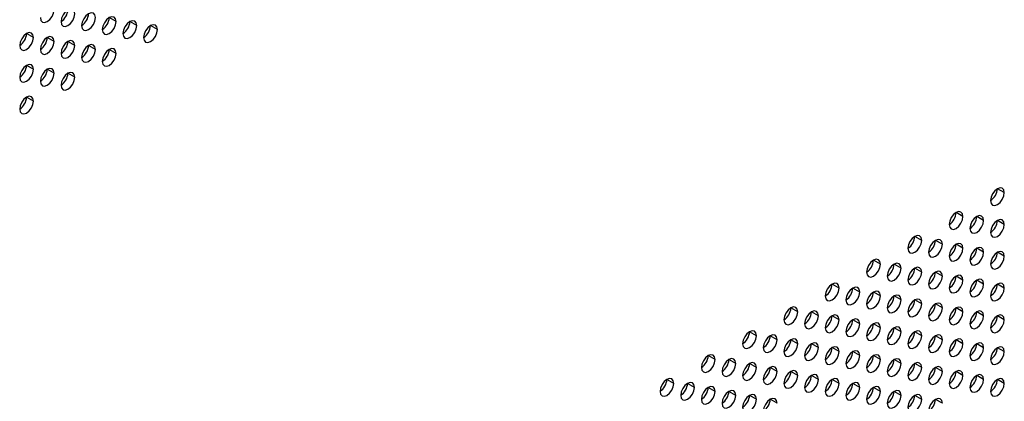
# Model space of a CAD drawing. Header units: millimetres. Extents: x 0 to 1118, y 0 to 864.
# Tile 236 of 256: x 960 to 970, y 655 to 659. Entities that reach past the tile are written whole.
import ezdxf

# ---------------------------------------------------------------- set-up
doc = ezdxf.new("R2010")
doc.units = ezdxf.units.MM

msp = doc.modelspace()

# ---------------------------------------------------------------- linework, layer by layer
at = {"color": 7, "linetype": 'Continuous', "lineweight": 25}
for p, q in [((961.3601, 659.0497), (961.2894, 659.0906)), ((961.5722, 659.0089), (961.5015, 659.0497)), ((961.7843, 658.9681), (961.7136, 659.0089)), ((960.5115, 658.8865), (960.4408, 658.9273)), ((960.7237, 658.8457), (960.653, 658.8865)), ((960.9358, 658.8048), (960.8651, 658.8456)), ((961.1479, 658.764), (961.0772, 658.8048)), ((961.3601, 658.7231), (961.2894, 658.7639)), ((960.5115, 658.5599), (960.4408, 658.6007)), ((960.7237, 658.5191), (960.653, 658.5599)), ((960.9358, 658.4782), (960.8651, 658.519)), ((960.5115, 658.2333), (960.4408, 658.2741)), ((970.4818, 657.2933), (970.411, 657.3341)), ((970.0575, 657.0484), (969.9868, 657.0892)), ((970.2696, 657.0076), (970.1989, 657.0484)), ((970.4818, 656.9667), (970.411, 657.0075)), ((969.6332, 656.8035), (969.5625, 656.8443)), ((969.8454, 656.7626), (969.7746, 656.8035)), ((970.0575, 656.7218), (969.9868, 656.7626)), ((970.2696, 656.6809), (970.1989, 656.7218)), ((970.4818, 656.6401), (970.411, 656.6809)), ((969.209, 656.5586), (969.1383, 656.5994)), ((969.4211, 656.5177), (969.3504, 656.5585)), ((969.6332, 656.4769), (969.5625, 656.5177)), ((969.8454, 656.436), (969.7746, 656.4768)), ((968.7847, 656.3136), (968.714, 656.3545)), ((970.0575, 656.3952), (969.9868, 656.436)), ((970.2696, 656.3543), (970.1989, 656.3951)), ((970.4818, 656.3135), (970.411, 656.3543)), ((968.9968, 656.2728), (968.9261, 656.3136)), ((969.209, 656.2319), (969.1383, 656.2728)), ((969.4211, 656.1911), (969.3504, 656.2319)), ((969.6332, 656.1502), (969.5625, 656.1911)), ((969.8454, 656.1094), (969.7746, 656.1502)), ((968.3604, 656.0687), (968.2897, 656.1095)), ((968.5726, 656.0279), (968.5019, 656.0687)), ((970.0575, 656.0686), (969.9868, 656.1094)), ((970.2696, 656.0277), (970.1989, 656.0685)), ((968.7847, 655.987), (968.714, 656.0278)), ((968.9968, 655.9462), (968.9261, 655.987)), ((969.209, 655.9053), (969.1383, 655.9461)), ((970.4818, 655.9869), (970.411, 656.0277)), ((967.9362, 655.8238), (967.8655, 655.8646)), ((969.4211, 655.8645), (969.3504, 655.9053)), ((969.6332, 655.8236), (969.5625, 655.8645)), ((968.1483, 655.7829), (968.0776, 655.8238)), ((968.3604, 655.7421), (968.2897, 655.7829)), ((968.5726, 655.7013), (968.5019, 655.7421)), ((969.8454, 655.7828), (969.7746, 655.8236)), ((970.0575, 655.7419), (969.9868, 655.7828)), ((970.2696, 655.7011), (970.1989, 655.7419)), ((968.7847, 655.6604), (968.714, 655.7012)), ((968.9968, 655.6196), (968.9261, 655.6604)), ((970.4818, 655.6602), (970.411, 655.7011)), ((967.5119, 655.5789), (967.4412, 655.6197)), ((967.724, 655.538), (967.6533, 655.5788)), ((967.9362, 655.4972), (967.8655, 655.538)), ((969.209, 655.5787), (969.1383, 655.6195)), ((969.4211, 655.5379), (969.3504, 655.5787)), ((969.6332, 655.497), (969.5625, 655.5378)), ((968.1483, 655.4563), (968.0776, 655.4971)), ((968.3604, 655.4155), (968.2897, 655.4563)), ((969.8454, 655.4562), (969.7746, 655.497)), ((970.0575, 655.4153), (969.9868, 655.4561)), ((967.0876, 655.3339), (967.0169, 655.3748)), ((968.5726, 655.3746), (968.5019, 655.4155)), ((968.7847, 655.3338), (968.714, 655.3746)), ((970.2696, 655.3745), (970.1989, 655.4153)), ((970.4818, 655.3336), (970.411, 655.3744)), ((967.2998, 655.2931), (967.2291, 655.3339)), ((967.5119, 655.2523), (967.4412, 655.2931)), ((967.724, 655.2114), (967.6533, 655.2522)), ((968.9968, 655.2929), (968.9261, 655.3338)), ((969.209, 655.2521), (969.1383, 655.2929)), ((969.4211, 655.2112), (969.3504, 655.2521)), ((967.8558, 655.2051), (967.8648, 655.1999)), ((967.856, 655.2052), (967.8648, 655.2002)), ((967.9362, 655.1706), (967.8655, 655.2114)), ((968.1483, 655.1297), (968.0776, 655.1705)), ((969.6332, 655.1704), (969.5625, 655.2112)), ((969.8454, 655.1296), (969.7746, 655.1704))]:
    msp.add_line(p, q, dxfattribs=at)
at = {"color": 7, "linetype": 'Continuous', "lineweight": 25, "flags": 128}
for points in [[(960.9358, 659.1314), (960.9304, 659.1596), (960.9151, 659.1772), (960.8922, 659.1817), (960.8651, 659.1723), (960.838, 659.1504), (960.8151, 659.1195), (960.7998, 659.0842), (960.7944, 659.0498)], [(960.5823, 659.0906), (960.5876, 659.0625), (960.603, 659.0449), (960.6259, 659.0404), (960.653, 659.0498), (960.68, 659.0716), (960.703, 659.1026), (960.7183, 659.1379), (960.7237, 659.1723)], [(960.7944, 659.0498), (960.7998, 659.0217), (960.8151, 659.004), (960.838, 658.9996), (960.8651, 659.009), (960.8922, 659.0308), (960.9151, 659.0617), (960.9304, 659.0971), (960.9358, 659.1314)], [(961.1479, 659.0906), (961.1426, 659.1187), (961.1272, 659.1364), (961.1043, 659.1408), (961.0772, 659.1314), (961.0502, 659.1096), (961.0272, 659.0786), (961.0119, 659.0433), (961.0065, 659.009)], [(961.0065, 659.009), (961.0119, 658.9808), (961.0272, 658.9632), (961.0502, 658.9587), (961.0772, 658.9681), (961.1043, 658.99), (961.1272, 659.0209), (961.1426, 659.0562), (961.1479, 659.0906)], [(961.3601, 659.0497), (961.3547, 659.0779), (961.3394, 659.0955), (961.3164, 659.1), (961.2894, 659.0906), (961.2623, 659.0687), (961.2394, 659.0378), (961.224, 659.0025), (961.2187, 658.9681)], [(961.2187, 658.9681), (961.224, 658.94), (961.2394, 658.9223), (961.2623, 658.9179), (961.2894, 658.9273), (961.3164, 658.9491), (961.3394, 658.9801), (961.3547, 659.0154), (961.3601, 659.0497)], [(961.5722, 659.0089), (961.5668, 659.037), (961.5515, 659.0547), (961.5286, 659.0591), (961.5015, 659.0497), (961.4744, 659.0279), (961.4515, 658.997), (961.4362, 658.9616), (961.4308, 658.9273)], [(961.4308, 658.9273), (961.4362, 658.8991), (961.4515, 658.8815), (961.4744, 658.877), (961.5015, 658.8864), (961.5286, 658.9083), (961.5515, 658.9392), (961.5668, 658.9745), (961.5722, 659.0089)], [(961.7843, 658.9681), (961.779, 658.9962), (961.7636, 659.0138), (961.7407, 659.0183), (961.7136, 659.0089), (961.6866, 658.987), (961.6636, 658.9561), (961.6483, 658.9208), (961.6429, 658.8864)], [(960.5115, 658.8865), (960.5062, 658.9147), (960.4908, 658.9323), (960.4679, 658.9368), (960.4408, 658.9274), (960.4138, 658.9055), (960.3908, 658.8746), (960.3755, 658.8392), (960.3701, 658.8049)], [(960.3701, 658.8049), (960.3755, 658.7767), (960.3908, 658.7591), (960.4138, 658.7546), (960.4408, 658.764), (960.4679, 658.7859), (960.4908, 658.8168), (960.5062, 658.8522), (960.5115, 658.8865)], [(960.7237, 658.8457), (960.7183, 658.8738), (960.703, 658.8915), (960.68, 658.8959), (960.653, 658.8865), (960.6259, 658.8647), (960.603, 658.8337), (960.5876, 658.7984), (960.5823, 658.764)], [(961.6429, 658.8864), (961.6483, 658.8583), (961.6636, 658.8406), (961.6866, 658.8362), (961.7136, 658.8456), (961.7407, 658.8674), (961.7636, 658.8984), (961.779, 658.9337), (961.7843, 658.9681)], [(960.5823, 658.764), (960.5876, 658.7359), (960.603, 658.7182), (960.6259, 658.7138), (960.653, 658.7232), (960.68, 658.745), (960.703, 658.776), (960.7183, 658.8113), (960.7237, 658.8457)], [(960.9358, 658.8048), (960.9304, 658.833), (960.9151, 658.8506), (960.8922, 658.8551), (960.8651, 658.8457), (960.838, 658.8238), (960.8151, 658.7929), (960.7998, 658.7575), (960.7944, 658.7232)], [(960.7944, 658.7232), (960.7998, 658.695), (960.8151, 658.6774), (960.838, 658.6729), (960.8651, 658.6823), (960.8922, 658.7042), (960.9151, 658.7351), (960.9304, 658.7705), (960.9358, 658.8048)], [(961.1479, 658.764), (961.1426, 658.7921), (961.1272, 658.8098), (961.1043, 658.8142), (961.0772, 658.8048), (961.0502, 658.783), (961.0272, 658.752), (961.0119, 658.7167), (961.0065, 658.6823)], [(961.3601, 658.7231), (961.3547, 658.7513), (961.3394, 658.7689), (961.3164, 658.7734), (961.2894, 658.764), (961.2623, 658.7421), (961.2394, 658.7112), (961.224, 658.6758), (961.2187, 658.6415)], [(961.0065, 658.6823), (961.0119, 658.6542), (961.0272, 658.6366), (961.0502, 658.6321), (961.0772, 658.6415), (961.1043, 658.6633), (961.1272, 658.6943), (961.1426, 658.7296), (961.1479, 658.764)], [(961.2187, 658.6415), (961.224, 658.6133), (961.2394, 658.5957), (961.2623, 658.5912), (961.2894, 658.6007), (961.3164, 658.6225), (961.3394, 658.6534), (961.3547, 658.6888), (961.3601, 658.7231)], [(960.5115, 658.5599), (960.5062, 658.588), (960.4908, 658.6057), (960.4679, 658.6101), (960.4408, 658.6007), (960.4138, 658.5789), (960.3908, 658.548), (960.3755, 658.5126), (960.3701, 658.4783)], [(960.3701, 658.4783), (960.3755, 658.4501), (960.3908, 658.4325), (960.4138, 658.428), (960.4408, 658.4374), (960.4679, 658.4593), (960.4908, 658.4902), (960.5062, 658.5255), (960.5115, 658.5599)], [(960.7237, 658.5191), (960.7183, 658.5472), (960.703, 658.5648), (960.68, 658.5693), (960.653, 658.5599), (960.6259, 658.5381), (960.603, 658.5071), (960.5876, 658.4718), (960.5823, 658.4374)], [(960.5823, 658.4374), (960.5876, 658.4093), (960.603, 658.3916), (960.6259, 658.3872), (960.653, 658.3966), (960.68, 658.4184), (960.703, 658.4494), (960.7183, 658.4847), (960.7237, 658.5191)], [(960.9358, 658.4782), (960.9304, 658.5063), (960.9151, 658.524), (960.8922, 658.5284), (960.8651, 658.519), (960.838, 658.4972), (960.8151, 658.4663), (960.7998, 658.4309), (960.7944, 658.3966)], [(960.7944, 658.3966), (960.7998, 658.3684), (960.8151, 658.3508), (960.838, 658.3463), (960.8651, 658.3557), (960.8922, 658.3776), (960.9151, 658.4085), (960.9304, 658.4439), (960.9358, 658.4782)], [(960.5115, 658.2333), (960.5062, 658.2614), (960.4908, 658.2791), (960.4679, 658.2835), (960.4408, 658.2741), (960.4138, 658.2523), (960.3908, 658.2213), (960.3755, 658.186), (960.3701, 658.1516)], [(960.3701, 658.1516), (960.3755, 658.1235), (960.3908, 658.1059), (960.4138, 658.1014), (960.4408, 658.1108), (960.4679, 658.1326), (960.4908, 658.1636), (960.5062, 658.1989), (960.5115, 658.2333)], [(970.4818, 657.2933), (970.4764, 657.3215), (970.461, 657.3391), (970.4381, 657.3436), (970.411, 657.3342), (970.384, 657.3123), (970.361, 657.2814), (970.3457, 657.246), (970.3403, 657.2117)], [(970.3403, 657.2117), (970.3457, 657.1835), (970.361, 657.1659), (970.384, 657.1614), (970.411, 657.1709), (970.4381, 657.1927), (970.461, 657.2236), (970.4764, 657.259), (970.4818, 657.2933)], [(970.0575, 657.0484), (970.0521, 657.0765), (970.0368, 657.0942), (970.0138, 657.0986), (969.9868, 657.0892), (969.9597, 657.0674), (969.9368, 657.0365), (969.9215, 657.0011), (969.9161, 656.9668)], [(970.2696, 657.0076), (970.2642, 657.0357), (970.2489, 657.0533), (970.226, 657.0578), (970.1989, 657.0484), (970.1719, 657.0266), (970.1489, 656.9956), (970.1336, 656.9603), (970.1282, 656.9259)], [(969.9161, 656.9668), (969.9215, 656.9386), (969.9368, 656.921), (969.9597, 656.9165), (969.9868, 656.9259), (970.0138, 656.9478), (970.0368, 656.9787), (970.0521, 657.014), (970.0575, 657.0484)], [(970.1282, 656.9259), (970.1336, 656.8978), (970.1489, 656.8801), (970.1719, 656.8757), (970.1989, 656.8851), (970.226, 656.9069), (970.2489, 656.9379), (970.2642, 656.9732), (970.2696, 657.0076)], [(970.4818, 656.9667), (970.4764, 656.9949), (970.461, 657.0125), (970.4381, 657.017), (970.411, 657.0075), (970.384, 656.9857), (970.361, 656.9548), (970.3457, 656.9194), (970.3403, 656.8851)], [(970.3403, 656.8851), (970.3457, 656.8569), (970.361, 656.8393), (970.384, 656.8348), (970.411, 656.8442), (970.4381, 656.8661), (970.461, 656.897), (970.4764, 656.9324), (970.4818, 656.9667)], [(969.6332, 656.8035), (969.6278, 656.8316), (969.6125, 656.8493), (969.5896, 656.8537), (969.5625, 656.8443), (969.5355, 656.8225), (969.5125, 656.7915), (969.4972, 656.7562), (969.4918, 656.7218)], [(969.4918, 656.7218), (969.4972, 656.6937), (969.5125, 656.6761), (969.5355, 656.6716), (969.5625, 656.681), (969.5896, 656.7028), (969.6125, 656.7338), (969.6278, 656.7691), (969.6332, 656.8035)], [(969.8454, 656.7626), (969.84, 656.7908), (969.8246, 656.8084), (969.8017, 656.8129), (969.7746, 656.8035), (969.7476, 656.7816), (969.7246, 656.7507), (969.7093, 656.7153), (969.7039, 656.681)], [(969.7039, 656.681), (969.7093, 656.6529), (969.7246, 656.6352), (969.7476, 656.6308), (969.7746, 656.6402), (969.8017, 656.662), (969.8246, 656.6929), (969.84, 656.7283), (969.8454, 656.7626)], [(970.0575, 656.7218), (970.0521, 656.7499), (970.0368, 656.7676), (970.0138, 656.772), (969.9868, 656.7626), (969.9597, 656.7408), (969.9368, 656.7098), (969.9215, 656.6745), (969.9161, 656.6401)], [(969.9161, 656.6401), (969.9215, 656.612), (969.9368, 656.5944), (969.9597, 656.5899), (969.9868, 656.5993), (970.0138, 656.6212), (970.0368, 656.6521), (970.0521, 656.6874), (970.0575, 656.7218)], [(970.2696, 656.6809), (970.2642, 656.7091), (970.2489, 656.7267), (970.226, 656.7312), (970.1989, 656.7218), (970.1719, 656.6999), (970.1489, 656.669), (970.1336, 656.6337), (970.1282, 656.5993)], [(970.1282, 656.5993), (970.1336, 656.5712), (970.1489, 656.5535), (970.1719, 656.5491), (970.1989, 656.5585), (970.226, 656.5803), (970.2489, 656.6112), (970.2642, 656.6466), (970.2696, 656.6809)], [(970.4818, 656.6401), (970.4764, 656.6682), (970.461, 656.6859), (970.4381, 656.6903), (970.411, 656.6809), (970.384, 656.6591), (970.361, 656.6281), (970.3457, 656.5928), (970.3403, 656.5585)], [(969.209, 656.5586), (969.2036, 656.5867), (969.1883, 656.6043), (969.1653, 656.6088), (969.1383, 656.5994), (969.1112, 656.5776), (969.0883, 656.5466), (969.0729, 656.5113), (969.0675, 656.4769)], [(969.0675, 656.4769), (969.0729, 656.4488), (969.0883, 656.4311), (969.1112, 656.4267), (969.1383, 656.4361), (969.1653, 656.4579), (969.1883, 656.4889), (969.2036, 656.5242), (969.209, 656.5586)], [(969.4211, 656.5177), (969.4157, 656.5459), (969.4004, 656.5635), (969.3774, 656.568), (969.3504, 656.5585), (969.3233, 656.5367), (969.3004, 656.5058), (969.2851, 656.4704), (969.2797, 656.4361)], [(970.3403, 656.5585), (970.3457, 656.5303), (970.361, 656.5127), (970.384, 656.5082), (970.411, 656.5176), (970.4381, 656.5395), (970.461, 656.5704), (970.4764, 656.6057), (970.4818, 656.6401)], [(969.2797, 656.4361), (969.2851, 656.4079), (969.3004, 656.3903), (969.3233, 656.3858), (969.3504, 656.3952), (969.3774, 656.4171), (969.4004, 656.448), (969.4157, 656.4834), (969.4211, 656.5177)], [(969.6332, 656.4769), (969.6278, 656.505), (969.6125, 656.5226), (969.5896, 656.5271), (969.5625, 656.5177), (969.5355, 656.4959), (969.5125, 656.4649), (969.4972, 656.4296), (969.4918, 656.3952)], [(969.4918, 656.3952), (969.4972, 656.3671), (969.5125, 656.3494), (969.5355, 656.345), (969.5625, 656.3544), (969.5896, 656.3762), (969.6125, 656.4072), (969.6278, 656.4425), (969.6332, 656.4769)], [(969.8454, 656.436), (969.84, 656.4642), (969.8246, 656.4818), (969.8017, 656.4863), (969.7746, 656.4769), (969.7476, 656.455), (969.7246, 656.4241), (969.7093, 656.3887), (969.7039, 656.3544)], [(968.7847, 656.3136), (968.7793, 656.3418), (968.764, 656.3594), (968.741, 656.3639), (968.714, 656.3545), (968.6869, 656.3326), (968.664, 656.3017), (968.6487, 656.2664), (968.6433, 656.232)], [(969.7039, 656.3544), (969.7093, 656.3262), (969.7246, 656.3086), (969.7476, 656.3041), (969.7746, 656.3135), (969.8017, 656.3354), (969.8246, 656.3663), (969.84, 656.4017), (969.8454, 656.436)], [(970.0575, 656.3952), (970.0521, 656.4233), (970.0368, 656.441), (970.0138, 656.4454), (969.9868, 656.436), (969.9597, 656.4142), (969.9368, 656.3832), (969.9215, 656.3479), (969.9161, 656.3135)], [(969.9161, 656.3135), (969.9215, 656.2854), (969.9368, 656.2677), (969.9597, 656.2633), (969.9868, 656.2727), (970.0138, 656.2945), (970.0368, 656.3255), (970.0521, 656.3608), (970.0575, 656.3952)], [(970.2696, 656.3543), (970.2642, 656.3825), (970.2489, 656.4001), (970.226, 656.4046), (970.1989, 656.3952), (970.1719, 656.3733), (970.1489, 656.3424), (970.1336, 656.307), (970.1282, 656.2727)], [(970.1282, 656.2727), (970.1336, 656.2445), (970.1489, 656.2269), (970.1719, 656.2224), (970.1989, 656.2319), (970.226, 656.2537), (970.2489, 656.2846), (970.2642, 656.32), (970.2696, 656.3543)], [(970.4818, 656.3135), (970.4764, 656.3416), (970.461, 656.3593), (970.4381, 656.3637), (970.411, 656.3543), (970.384, 656.3325), (970.361, 656.3015), (970.3457, 656.2662), (970.3403, 656.2318)], [(968.6433, 656.232), (968.6487, 656.2039), (968.664, 656.1862), (968.6869, 656.1818), (968.714, 656.1912), (968.741, 656.213), (968.764, 656.2439), (968.7793, 656.2793), (968.7847, 656.3136)], [(968.9968, 656.2728), (968.9914, 656.3009), (968.9761, 656.3186), (968.9532, 656.323), (968.9261, 656.3136), (968.8991, 656.2918), (968.8761, 656.2608), (968.8608, 656.2255), (968.8554, 656.1911)], [(968.8554, 656.1911), (968.8608, 656.163), (968.8761, 656.1454), (968.8991, 656.1409), (968.9261, 656.1503), (968.9532, 656.1722), (968.9761, 656.2031), (968.9914, 656.2384), (968.9968, 656.2728)], [(969.209, 656.2319), (969.2036, 656.2601), (969.1883, 656.2777), (969.1653, 656.2822), (969.1383, 656.2728), (969.1112, 656.2509), (969.0883, 656.22), (969.0729, 656.1847), (969.0675, 656.1503)], [(970.3403, 656.2318), (970.3457, 656.2037), (970.361, 656.1861), (970.384, 656.1816), (970.411, 656.191), (970.4381, 656.2128), (970.461, 656.2438), (970.4764, 656.2791), (970.4818, 656.3135)], [(969.0675, 656.1503), (969.0729, 656.1222), (969.0883, 656.1045), (969.1112, 656.1001), (969.1383, 656.1095), (969.1653, 656.1313), (969.1883, 656.1622), (969.2036, 656.1976), (969.209, 656.2319)], [(969.4211, 656.1911), (969.4157, 656.2192), (969.4004, 656.2369), (969.3774, 656.2413), (969.3504, 656.2319), (969.3233, 656.2101), (969.3004, 656.1792), (969.2851, 656.1438), (969.2797, 656.1095)], [(969.2797, 656.1095), (969.2851, 656.0813), (969.3004, 656.0637), (969.3233, 656.0592), (969.3504, 656.0686), (969.3774, 656.0905), (969.4004, 656.1214), (969.4157, 656.1567), (969.4211, 656.1911)], [(969.6332, 656.1502), (969.6278, 656.1784), (969.6125, 656.196), (969.5896, 656.2005), (969.5625, 656.1911), (969.5355, 656.1692), (969.5125, 656.1383), (969.4972, 656.103), (969.4918, 656.0686)], [(969.4918, 656.0686), (969.4972, 656.0405), (969.5125, 656.0228), (969.5355, 656.0184), (969.5625, 656.0278), (969.5896, 656.0496), (969.6125, 656.0806), (969.6278, 656.1159), (969.6332, 656.1502)], [(969.8454, 656.1094), (969.84, 656.1375), (969.8246, 656.1552), (969.8017, 656.1596), (969.7746, 656.1502), (969.7476, 656.1284), (969.7246, 656.0975), (969.7093, 656.0621), (969.7039, 656.0278)], [(968.3604, 656.0687), (968.3551, 656.0969), (968.3397, 656.1145), (968.3168, 656.119), (968.2897, 656.1095), (968.2627, 656.0877), (968.2397, 656.0568), (968.2244, 656.0214), (968.219, 655.9871)], [(968.219, 655.9871), (968.2244, 655.9589), (968.2397, 655.9413), (968.2627, 655.9368), (968.2897, 655.9462), (968.3168, 655.9681), (968.3397, 655.999), (968.3551, 656.0344), (968.3604, 656.0687)], [(968.5726, 656.0279), (968.5672, 656.056), (968.5519, 656.0737), (968.5289, 656.0781), (968.5019, 656.0687), (968.4748, 656.0469), (968.4519, 656.0159), (968.4365, 655.9806), (968.4311, 655.9462)], [(969.7039, 656.0278), (969.7093, 655.9996), (969.7246, 655.982), (969.7476, 655.9775), (969.7746, 655.9869), (969.8017, 656.0088), (969.8246, 656.0397), (969.84, 656.075), (969.8454, 656.1094)], [(970.0575, 656.0686), (970.0521, 656.0967), (970.0368, 656.1143), (970.0138, 656.1188), (969.9868, 656.1094), (969.9597, 656.0876), (969.9368, 656.0566), (969.9215, 656.0213), (969.9161, 655.9869)], [(969.9161, 655.9869), (969.9215, 655.9588), (969.9368, 655.9411), (969.9597, 655.9367), (969.9868, 655.9461), (970.0138, 655.9679), (970.0368, 655.9989), (970.0521, 656.0342), (970.0575, 656.0686)], [(970.2696, 656.0277), (970.2642, 656.0558), (970.2489, 656.0735), (970.226, 656.0779), (970.1989, 656.0685), (970.1719, 656.0467), (970.1489, 656.0158), (970.1336, 655.9804), (970.1282, 655.9461)], [(968.4311, 655.9462), (968.4365, 655.9181), (968.4519, 655.9004), (968.4748, 655.896), (968.5019, 655.9054), (968.5289, 655.9272), (968.5519, 655.9582), (968.5672, 655.9935), (968.5726, 656.0279)], [(968.7847, 655.987), (968.7793, 656.0152), (968.764, 656.0328), (968.741, 656.0373), (968.714, 656.0279), (968.6869, 656.006), (968.664, 655.9751), (968.6487, 655.9397), (968.6433, 655.9054)], [(968.6433, 655.9054), (968.6487, 655.8772), (968.664, 655.8596), (968.6869, 655.8551), (968.714, 655.8645), (968.741, 655.8864), (968.764, 655.9173), (968.7793, 655.9527), (968.7847, 655.987)], [(968.9968, 655.9462), (968.9914, 655.9743), (968.9761, 655.992), (968.9532, 655.9964), (968.9261, 655.987), (968.8991, 655.9652), (968.8761, 655.9342), (968.8608, 655.8989), (968.8554, 655.8645)], [(968.8554, 655.8645), (968.8608, 655.8364), (968.8761, 655.8188), (968.8991, 655.8143), (968.9261, 655.8237), (968.9532, 655.8455), (968.9761, 655.8765), (968.9914, 655.9118), (968.9968, 655.9462)], [(969.209, 655.9053), (969.2036, 655.9335), (969.1883, 655.9511), (969.1653, 655.9556), (969.1383, 655.9462), (969.1112, 655.9243), (969.0883, 655.8934), (969.0729, 655.858), (969.0675, 655.8237)], [(970.1282, 655.9461), (970.1336, 655.9179), (970.1489, 655.9003), (970.1719, 655.8958), (970.1989, 655.9052), (970.226, 655.9271), (970.2489, 655.958), (970.2642, 655.9934), (970.2696, 656.0277)], [(970.4818, 655.9869), (970.4764, 656.015), (970.461, 656.0326), (970.4381, 656.0371), (970.411, 656.0277), (970.384, 656.0059), (970.361, 655.9749), (970.3457, 655.9396), (970.3403, 655.9052)], [(970.3403, 655.9052), (970.3457, 655.8771), (970.361, 655.8594), (970.384, 655.855), (970.411, 655.8644), (970.4381, 655.8862), (970.461, 655.9172), (970.4764, 655.9525), (970.4818, 655.9869)], [(967.9362, 655.8238), (967.9308, 655.8519), (967.9155, 655.8696), (967.8925, 655.874), (967.8655, 655.8646), (967.8384, 655.8428), (967.8155, 655.8118), (967.8001, 655.7765), (967.7947, 655.7422)], [(969.0675, 655.8237), (969.0729, 655.7955), (969.0883, 655.7779), (969.1112, 655.7734), (969.1383, 655.7829), (969.1653, 655.8047), (969.1883, 655.8356), (969.2036, 655.871), (969.209, 655.9053)], [(969.4211, 655.8645), (969.4157, 655.8926), (969.4004, 655.9103), (969.3774, 655.9147), (969.3504, 655.9053), (969.3233, 655.8835), (969.3004, 655.8525), (969.2851, 655.8172), (969.2797, 655.7828)], [(969.2797, 655.7828), (969.2851, 655.7547), (969.3004, 655.7371), (969.3233, 655.7326), (969.3504, 655.742), (969.3774, 655.7638), (969.4004, 655.7948), (969.4157, 655.8301), (969.4211, 655.8645)], [(969.6332, 655.8236), (969.6278, 655.8518), (969.6125, 655.8694), (969.5896, 655.8739), (969.5625, 655.8645), (969.5355, 655.8426), (969.5125, 655.8117), (969.4972, 655.7763), (969.4918, 655.742)], [(967.7947, 655.7422), (967.8001, 655.714), (967.8155, 655.6964), (967.8384, 655.6919), (967.8655, 655.7013), (967.8925, 655.7232), (967.9155, 655.7541), (967.9308, 655.7894), (967.9362, 655.8238)], [(968.1483, 655.7829), (968.1429, 655.8111), (968.1276, 655.8287), (968.1047, 655.8332), (968.0776, 655.8238), (968.0505, 655.8019), (968.0276, 655.771), (968.0123, 655.7357), (968.0069, 655.7013)], [(968.0069, 655.7013), (968.0123, 655.6732), (968.0276, 655.6555), (968.0505, 655.6511), (968.0776, 655.6605), (968.1047, 655.6823), (968.1276, 655.7133), (968.1429, 655.7486), (968.1483, 655.7829)], [(968.3604, 655.7421), (968.3551, 655.7702), (968.3397, 655.7879), (968.3168, 655.7923), (968.2897, 655.7829), (968.2627, 655.7611), (968.2397, 655.7302), (968.2244, 655.6948), (968.219, 655.6605)], [(968.219, 655.6605), (968.2244, 655.6323), (968.2397, 655.6147), (968.2627, 655.6102), (968.2897, 655.6196), (968.3168, 655.6415), (968.3397, 655.6724), (968.3551, 655.7077), (968.3604, 655.7421)], [(968.5726, 655.7013), (968.5672, 655.7294), (968.5519, 655.747), (968.5289, 655.7515), (968.5019, 655.7421), (968.4748, 655.7202), (968.4519, 655.6893), (968.4365, 655.654), (968.4311, 655.6196)], [(969.4918, 655.742), (969.4972, 655.7139), (969.5125, 655.6962), (969.5355, 655.6918), (969.5625, 655.7012), (969.5896, 655.723), (969.6125, 655.7539), (969.6278, 655.7893), (969.6332, 655.8236)], [(969.8454, 655.7828), (969.84, 655.8109), (969.8246, 655.8286), (969.8017, 655.833), (969.7746, 655.8236), (969.7476, 655.8018), (969.7246, 655.7708), (969.7093, 655.7355), (969.7039, 655.7011)], [(969.7039, 655.7011), (969.7093, 655.673), (969.7246, 655.6554), (969.7476, 655.6509), (969.7746, 655.6603), (969.8017, 655.6821), (969.8246, 655.7131), (969.84, 655.7484), (969.8454, 655.7828)], [(970.0575, 655.7419), (970.0521, 655.7701), (970.0368, 655.7877), (970.0138, 655.7922), (969.9868, 655.7828), (969.9597, 655.7609), (969.9368, 655.73), (969.9215, 655.6947), (969.9161, 655.6603)], [(969.9161, 655.6603), (969.9215, 655.6322), (969.9368, 655.6145), (969.9597, 655.6101), (969.9868, 655.6195), (970.0138, 655.6413), (970.0368, 655.6722), (970.0521, 655.7076), (970.0575, 655.7419)], [(970.2696, 655.7011), (970.2642, 655.7292), (970.2489, 655.7469), (970.226, 655.7513), (970.1989, 655.7419), (970.1719, 655.7201), (970.1489, 655.6891), (970.1336, 655.6538), (970.1282, 655.6195)], [(968.4311, 655.6196), (968.4365, 655.5915), (968.4519, 655.5738), (968.4748, 655.5694), (968.5019, 655.5788), (968.5289, 655.6006), (968.5519, 655.6316), (968.5672, 655.6669), (968.5726, 655.7013)], [(968.7847, 655.6604), (968.7793, 655.6885), (968.764, 655.7062), (968.741, 655.7106), (968.714, 655.7012), (968.6869, 655.6794), (968.664, 655.6485), (968.6487, 655.6131), (968.6433, 655.5788)], [(968.6433, 655.5788), (968.6487, 655.5506), (968.664, 655.533), (968.6869, 655.5285), (968.714, 655.5379), (968.741, 655.5598), (968.764, 655.5907), (968.7793, 655.626), (968.7847, 655.6604)], [(968.9968, 655.6196), (968.9914, 655.6477), (968.9761, 655.6653), (968.9532, 655.6698), (968.9261, 655.6604), (968.8991, 655.6386), (968.8761, 655.6076), (968.8608, 655.5723), (968.8554, 655.5379)], [(970.1282, 655.6195), (970.1336, 655.5913), (970.1489, 655.5737), (970.1719, 655.5692), (970.1989, 655.5786), (970.226, 655.6005), (970.2489, 655.6314), (970.2642, 655.6667), (970.2696, 655.7011)], [(970.4818, 655.6602), (970.4764, 655.6884), (970.461, 655.706), (970.4381, 655.7105), (970.411, 655.7011), (970.384, 655.6792), (970.361, 655.6483), (970.3457, 655.613), (970.3403, 655.5786)], [(970.3403, 655.5786), (970.3457, 655.5505), (970.361, 655.5328), (970.384, 655.5284), (970.411, 655.5378), (970.4381, 655.5596), (970.461, 655.5906), (970.4764, 655.6259), (970.4818, 655.6602)], [(967.5119, 655.5789), (967.5065, 655.607), (967.4912, 655.6247), (967.4683, 655.6291), (967.4412, 655.6197), (967.4141, 655.5979), (967.3912, 655.5669), (967.3759, 655.5316), (967.3705, 655.4972)], [(967.3705, 655.4972), (967.3759, 655.4691), (967.3912, 655.4514), (967.4141, 655.447), (967.4412, 655.4564), (967.4683, 655.4782), (967.4912, 655.5092), (967.5065, 655.5445), (967.5119, 655.5789)], [(967.724, 655.538), (967.7187, 655.5662), (967.7033, 655.5838), (967.6804, 655.5883), (967.6533, 655.5789), (967.6263, 655.557), (967.6033, 655.5261), (967.588, 655.4907), (967.5826, 655.4564)], [(967.5826, 655.4564), (967.588, 655.4282), (967.6033, 655.4106), (967.6263, 655.4061), (967.6533, 655.4155), (967.6804, 655.4374), (967.7033, 655.4683), (967.7187, 655.5037), (967.724, 655.538)], [(967.9362, 655.4972), (967.9308, 655.5253), (967.9155, 655.543), (967.8925, 655.5474), (967.8655, 655.538), (967.8384, 655.5162), (967.8155, 655.4852), (967.8001, 655.4499), (967.7947, 655.4155)], [(968.8554, 655.5379), (968.8608, 655.5098), (968.8761, 655.4921), (968.8991, 655.4877), (968.9261, 655.4971), (968.9532, 655.5189), (968.9761, 655.5499), (968.9914, 655.5852), (968.9968, 655.6196)], [(969.209, 655.5787), (969.2036, 655.6069), (969.1883, 655.6245), (969.1653, 655.629), (969.1383, 655.6195), (969.1112, 655.5977), (969.0883, 655.5668), (969.0729, 655.5314), (969.0675, 655.4971)], [(969.0675, 655.4971), (969.0729, 655.4689), (969.0883, 655.4513), (969.1112, 655.4468), (969.1383, 655.4562), (969.1653, 655.4781), (969.1883, 655.509), (969.2036, 655.5444), (969.209, 655.5787)], [(969.4211, 655.5379), (969.4157, 655.566), (969.4004, 655.5836), (969.3774, 655.5881), (969.3504, 655.5787), (969.3233, 655.5569), (969.3004, 655.5259), (969.2851, 655.4906), (969.2797, 655.4562)], [(969.2797, 655.4562), (969.2851, 655.4281), (969.3004, 655.4104), (969.3233, 655.406), (969.3504, 655.4154), (969.3774, 655.4372), (969.4004, 655.4682), (969.4157, 655.5035), (969.4211, 655.5379)], [(969.6332, 655.497), (969.6278, 655.5252), (969.6125, 655.5428), (969.5896, 655.5473), (969.5625, 655.5379), (969.5355, 655.516), (969.5125, 655.4851), (969.4972, 655.4497), (969.4918, 655.4154)], [(967.7947, 655.4155), (967.8001, 655.3874), (967.8155, 655.3698), (967.8384, 655.3653), (967.8655, 655.3747), (967.8925, 655.3965), (967.9155, 655.4275), (967.9308, 655.4628), (967.9362, 655.4972)], [(968.1483, 655.4563), (968.1429, 655.4845), (968.1276, 655.5021), (968.1047, 655.5066), (968.0776, 655.4972), (968.0505, 655.4753), (968.0276, 655.4444), (968.0123, 655.409), (968.0069, 655.3747)], [(968.0069, 655.3747), (968.0123, 655.3465), (968.0276, 655.3289), (968.0505, 655.3244), (968.0776, 655.3339), (968.1047, 655.3557), (968.1276, 655.3866), (968.1429, 655.422), (968.1483, 655.4563)], [(968.3604, 655.4155), (968.3551, 655.4436), (968.3397, 655.4613), (968.3168, 655.4657), (968.2897, 655.4563), (968.2627, 655.4345), (968.2397, 655.4035), (968.2244, 655.3682), (968.219, 655.3338)], [(969.4918, 655.4154), (969.4972, 655.3872), (969.5125, 655.3696), (969.5355, 655.3651), (969.5625, 655.3745), (969.5896, 655.3964), (969.6125, 655.4273), (969.6278, 655.4627), (969.6332, 655.497)], [(969.8454, 655.4562), (969.84, 655.4843), (969.8246, 655.502), (969.8017, 655.5064), (969.7746, 655.497), (969.7476, 655.4752), (969.7246, 655.4442), (969.7093, 655.4089), (969.7039, 655.3745)], [(969.7039, 655.3745), (969.7093, 655.3464), (969.7246, 655.3287), (969.7476, 655.3243), (969.7746, 655.3337), (969.8017, 655.3555), (969.8246, 655.3865), (969.84, 655.4218), (969.8454, 655.4562)], [(970.0575, 655.4153), (970.0521, 655.4435), (970.0368, 655.4611), (970.0138, 655.4656), (969.9868, 655.4562), (969.9597, 655.4343), (969.9368, 655.4034), (969.9215, 655.368), (969.9161, 655.3337)], [(967.0876, 655.3339), (967.0823, 655.3621), (967.0669, 655.3797), (967.044, 655.3842), (967.0169, 655.3748), (966.9899, 655.3529), (966.9669, 655.322), (966.9516, 655.2867), (966.9462, 655.2523)], [(967.2998, 655.2931), (967.2944, 655.3212), (967.2791, 655.3389), (967.2561, 655.3433), (967.2291, 655.3339), (967.202, 655.3121), (967.1791, 655.2812), (967.1637, 655.2458), (967.1584, 655.2115)], [(968.219, 655.3338), (968.2244, 655.3057), (968.2397, 655.2881), (968.2627, 655.2836), (968.2897, 655.293), (968.3168, 655.3148), (968.3397, 655.3458), (968.3551, 655.3811), (968.3604, 655.4155)], [(968.5726, 655.3746), (968.5672, 655.4028), (968.5519, 655.4204), (968.5289, 655.4249), (968.5019, 655.4155), (968.4748, 655.3936), (968.4519, 655.3627), (968.4365, 655.3273), (968.4311, 655.293)], [(968.4311, 655.293), (968.4365, 655.2649), (968.4519, 655.2472), (968.4748, 655.2428), (968.5019, 655.2522), (968.5289, 655.274), (968.5519, 655.3049), (968.5672, 655.3403), (968.5726, 655.3746)], [(968.7847, 655.3338), (968.7793, 655.3619), (968.764, 655.3796), (968.741, 655.384), (968.714, 655.3746), (968.6869, 655.3528), (968.664, 655.3218), (968.6487, 655.2865), (968.6433, 655.2521)], [(968.9968, 655.2929), (968.9914, 655.3211), (968.9761, 655.3387), (968.9532, 655.3432), (968.9261, 655.3338), (968.8991, 655.3119), (968.8761, 655.281), (968.8608, 655.2457), (968.8554, 655.2113)], [(969.9161, 655.3337), (969.9215, 655.3055), (969.9368, 655.2879), (969.9597, 655.2834), (969.9868, 655.2928), (970.0138, 655.3147), (970.0368, 655.3456), (970.0521, 655.381), (970.0575, 655.4153)], [(970.2696, 655.3745), (970.2642, 655.4026), (970.2489, 655.4203), (970.226, 655.4247), (970.1989, 655.4153), (970.1719, 655.3935), (970.1489, 655.3625), (970.1336, 655.3272), (970.1282, 655.2928)], [(970.1282, 655.2928), (970.1336, 655.2647), (970.1489, 655.2471), (970.1719, 655.2426), (970.1989, 655.252), (970.226, 655.2738), (970.2489, 655.3048), (970.2642, 655.3401), (970.2696, 655.3745)], [(970.4818, 655.3336), (970.4764, 655.3618), (970.461, 655.3794), (970.4381, 655.3839), (970.411, 655.3745), (970.384, 655.3526), (970.361, 655.3217), (970.3457, 655.2863), (970.3403, 655.252)], [(966.9462, 655.2523), (966.9516, 655.2242), (966.9669, 655.2065), (966.9899, 655.2021), (967.0169, 655.2115), (967.044, 655.2333), (967.0669, 655.2643), (967.0823, 655.2996), (967.0876, 655.3339)], [(967.1584, 655.2115), (967.1637, 655.1833), (967.1791, 655.1657), (967.202, 655.1612), (967.2291, 655.1706), (967.2561, 655.1925), (967.2791, 655.2234), (967.2944, 655.2587), (967.2998, 655.2931)], [(967.5119, 655.2523), (967.5065, 655.2804), (967.4912, 655.298), (967.4683, 655.3025), (967.4412, 655.2931), (967.4141, 655.2713), (967.3912, 655.2403), (967.3759, 655.205), (967.3705, 655.1706)], [(967.3705, 655.1706), (967.3759, 655.1425), (967.3912, 655.1248), (967.4141, 655.1204), (967.4412, 655.1298), (967.4683, 655.1516), (967.4912, 655.1826), (967.5065, 655.2179), (967.5119, 655.2523)], [(967.724, 655.2114), (967.7187, 655.2395), (967.7033, 655.2572), (967.6804, 655.2616), (967.6533, 655.2522), (967.6263, 655.2304), (967.6033, 655.1995), (967.588, 655.1641), (967.5826, 655.1298)], [(968.6433, 655.2521), (968.6487, 655.224), (968.664, 655.2064), (968.6869, 655.2019), (968.714, 655.2113), (968.741, 655.2332), (968.764, 655.2641), (968.7793, 655.2994), (968.7847, 655.3338)], [(968.8554, 655.2113), (968.8608, 655.1832), (968.8761, 655.1655), (968.8991, 655.1611), (968.9261, 655.1705), (968.9532, 655.1923), (968.9761, 655.2232), (968.9914, 655.2586), (968.9968, 655.2929)], [(969.209, 655.2521), (969.2036, 655.2802), (969.1883, 655.2979), (969.1653, 655.3023), (969.1383, 655.2929), (969.1112, 655.2711), (969.0883, 655.2401), (969.0729, 655.2048), (969.0675, 655.1705)], [(969.0675, 655.1705), (969.0729, 655.1423), (969.0883, 655.1247), (969.1112, 655.1202), (969.1383, 655.1296), (969.1653, 655.1515), (969.1883, 655.1824), (969.2036, 655.2177), (969.209, 655.2521)], [(969.4211, 655.2112), (969.4157, 655.2394), (969.4004, 655.257), (969.3774, 655.2615), (969.3504, 655.2521), (969.3233, 655.2302), (969.3004, 655.1993), (969.2851, 655.164), (969.2797, 655.1296)], [(970.3403, 655.252), (970.3457, 655.2238), (970.361, 655.2062), (970.384, 655.2017), (970.411, 655.2112), (970.4381, 655.233), (970.461, 655.2639), (970.4764, 655.2993), (970.4818, 655.3336)], [(967.5826, 655.1298), (967.588, 655.1016), (967.6033, 655.084), (967.6263, 655.0795), (967.6533, 655.0889), (967.6804, 655.1108), (967.7033, 655.1417), (967.7187, 655.1771), (967.724, 655.2114)], [(967.9362, 655.1706), (967.9308, 655.1987), (967.9155, 655.2163), (967.8925, 655.2208), (967.8655, 655.2114), (967.8384, 655.1896), (967.8155, 655.1586), (967.8001, 655.1233), (967.7947, 655.0889)], [(967.7947, 655.0889), (967.8001, 655.0608), (967.8155, 655.0431), (967.8384, 655.0387), (967.8655, 655.0481), (967.8925, 655.0699), (967.9155, 655.1009), (967.9308, 655.1362), (967.9362, 655.1706)], [(968.1483, 655.1297), (968.1429, 655.1579), (968.1276, 655.1755), (968.1047, 655.18), (968.0776, 655.1705), (968.0505, 655.1487), (968.0276, 655.1178), (968.0123, 655.0824), (968.0069, 655.0481)], [(969.2797, 655.1296), (969.2851, 655.1015), (969.3004, 655.0838), (969.3233, 655.0794), (969.3504, 655.0888), (969.3774, 655.1106), (969.4004, 655.1416), (969.4157, 655.1769), (969.4211, 655.2112)], [(969.6332, 655.1704), (969.6278, 655.1985), (969.6125, 655.2162), (969.5896, 655.2206), (969.5625, 655.2112), (969.5355, 655.1894), (969.5125, 655.1585), (969.4972, 655.1231), (969.4918, 655.0888)], [(969.4918, 655.0888), (969.4972, 655.0606), (969.5125, 655.043), (969.5355, 655.0385), (969.5625, 655.0479), (969.5896, 655.0698), (969.6125, 655.1007), (969.6278, 655.136), (969.6332, 655.1704)], [(969.8454, 655.1296), (969.84, 655.1577), (969.8246, 655.1753), (969.8017, 655.1798), (969.7746, 655.1704), (969.7476, 655.1486), (969.7246, 655.1176), (969.7093, 655.0823), (969.7039, 655.0479)]]:
    msp.add_lwpolyline(points, dxfattribs=at)
at = {"color": 7, "linetype": 'Continuous', "lineweight": 25}
for centre in [(960.7116, 659.1792), (960.9237, 659.1384), (961.1358, 659.0976), (961.348, 659.0567), (961.5601, 659.0159), (960.2873, 658.9343), (960.4994, 658.8935), (960.7116, 658.8526), (960.9237, 658.8118), (961.1358, 658.7709), (960.2873, 658.6077), (960.4994, 658.5669), (960.7116, 658.526), (960.2873, 658.2811), (970.2575, 657.3411), (969.8333, 657.0962), (970.0454, 657.0554), (970.2575, 657.0145), (969.409, 656.8513), (969.6211, 656.8104), (969.8333, 656.7696), (970.0454, 656.7287), (970.2575, 656.6879), (968.9847, 656.6064), (969.1969, 656.5655), (969.409, 656.5247), (969.6211, 656.4838), (968.5605, 656.3614), (969.8333, 656.443), (970.0454, 656.4021), (970.2575, 656.3613), (968.7726, 656.3206), (968.9847, 656.2798), (969.1969, 656.2389), (969.409, 656.1981), (969.6211, 656.1572), (968.1362, 656.1165), (968.3483, 656.0757), (969.8333, 656.1164), (970.0454, 656.0755), (968.5605, 656.0348), (968.7726, 655.994), (968.9847, 655.9531), (970.2575, 656.0347), (967.7119, 655.8716), (969.1969, 655.9123), (969.409, 655.8714), (967.9241, 655.8308), (968.1362, 655.7899), (968.3483, 655.7491), (969.6211, 655.8306), (969.8333, 655.7897), (970.0454, 655.7489), (968.5605, 655.7082), (968.7726, 655.6674), (970.2575, 655.7081), (967.2877, 655.6267), (967.4998, 655.5858), (967.7119, 655.545), (968.9847, 655.6265), (969.1969, 655.5857), (969.409, 655.5448), (967.9241, 655.5041), (968.1362, 655.4633), (969.6211, 655.504), (969.8333, 655.4631), (966.8634, 655.3818), (968.3483, 655.4224), (968.5605, 655.3816), (970.0454, 655.4223), (970.2575, 655.3814), (967.0755, 655.3409), (967.2877, 655.3001), (967.4998, 655.2592), (968.7726, 655.3407), (968.9847, 655.2999), (969.1969, 655.2591), (967.7119, 655.2184), (967.9241, 655.1775), (969.409, 655.2182), (969.6211, 655.1774)]:
    msp.add_arc(centre, 0.1537, 302.60548, 357.39452, dxfattribs=at)

doc.saveas('drawing.dxf')
